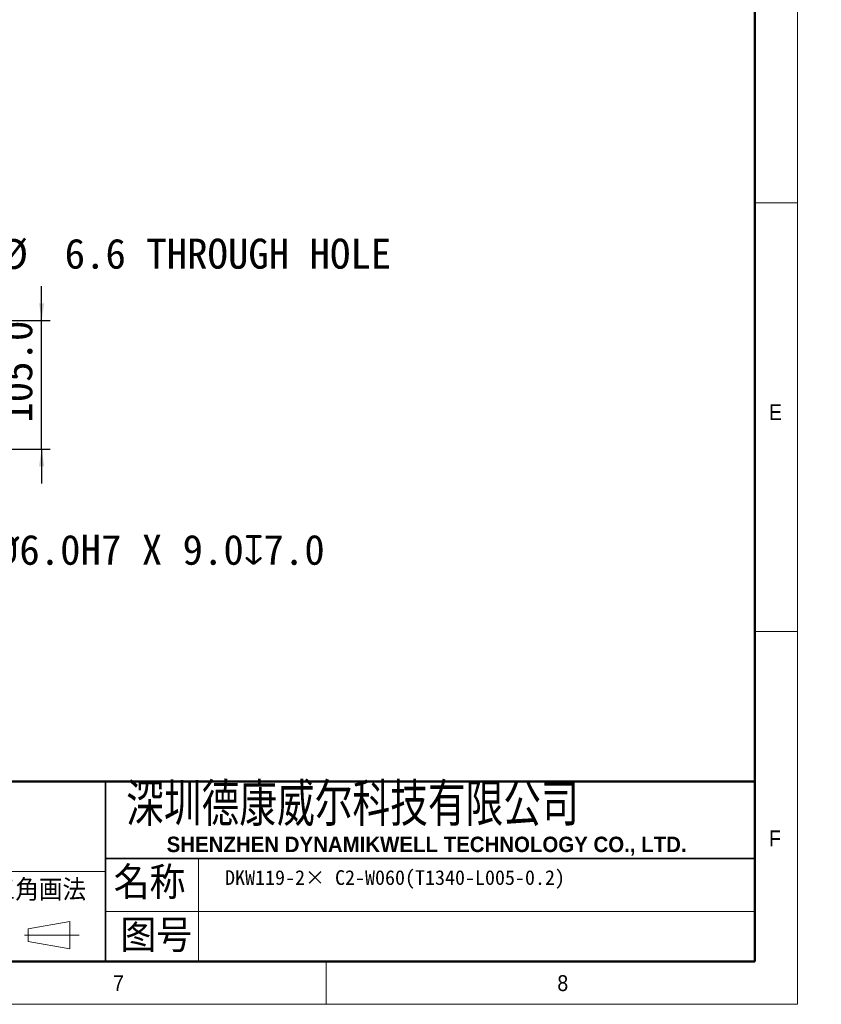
# Model space of a CAD drawing. Header units: millimetres. Extents: x 35 to 2924, y 35 to 2044.
# Tile 4 of 9: x 2270 to 2924, y 35 to 839. Entities that reach past the tile are written whole.
import ezdxf

# ---------------------------------------------------------------- set-up
doc = ezdxf.new("R2010")
doc.units = ezdxf.units.MM
doc.header["$LTSCALE"] = 7
doc.header["$PDSIZE"] = -1
doc.layers.add('DIMNS', color=7, linetype='Continuous')
doc.styles.add('SLDTEXTSTYLE1', font='txt')
doc.styles.add('SLDTEXTSTYLE3', font='Gothic.ttf', dxfattribs={"width": 0.913})
doc.styles.add('SLDTEXTSTYLE6', font='txt', dxfattribs={"bigfont": 'bigfont'})
doc.styles.add('SLDTEXTSTYLE7', font='txt', dxfattribs={"width": 0.8, "bigfont": 'bigfont'})
doc.styles.add('SLDTEXTSTYLE8', font='arialbd.ttf', dxfattribs={"width": 0.948})
doc.styles.add('SLDTEXTSTYLE9', font='txt')
doc.dimstyles.new('SLDDIMSTYLE1', dxfattribs={"dimtxt": 24.5, "dimasz": 14, "dimexe": 0, "dimexo": 0.0625, "dimgap": 6.125, "dimtad": 2, "dimdec": 1, "dimrnd": 1e-09, "dimzin": 4, "dimdsep": 46, "dimtxsty": 'SLDTEXTSTYLE9', "dimsah": 1, "dimcen": 0.09, "dimadec": 0, "dimazin": 1, "dimtfac": 1, "dimtdec": 1, "dimtmove": 0, "dimatfit": 0, "dimfxl": 0, "dimfrac": 2, "dimtolj": 1, "dimtzin": 12, "dimarcsym": 0})
doc.dimstyles.new('SLDDIMSTYLE5', dxfattribs={"dimtxt": 24.5, "dimasz": 14, "dimexe": 0, "dimexo": 0.0625, "dimgap": 6.125, "dimtad": 0, "dimtih": 1, "dimtoh": 1, "dimdec": 1, "dimrnd": 1e-09, "dimzin": 4, "dimdsep": 46, "dimtxsty": 'SLDTEXTSTYLE9', "dimsah": 1, "dimcen": 0, "dimadec": 0, "dimazin": 1, "dimtfac": 1, "dimtdec": 1, "dimtofl": 0, "dimtmove": 0, "dimatfit": 3, "dimfxl": 0, "dimfrac": 2, "dimtolj": 1, "dimtzin": 12, "dimarcsym": 0})
doc.dimstyles.new('SLDDIMSTYLE6', dxfattribs={"dimtxt": 24.5, "dimasz": 14, "dimexe": 0, "dimexo": 0.0625, "dimgap": 6.125, "dimtad": 0, "dimtih": 1, "dimtoh": 1, "dimdec": 1, "dimrnd": 1e-09, "dimzin": 12, "dimdsep": 46, "dimtxsty": 'SLDTEXTSTYLE9', "dimsah": 1, "dimcen": 0, "dimadec": 0, "dimazin": 3, "dimtfac": 1, "dimtdec": 1, "dimtofl": 0, "dimtmove": 0, "dimatfit": 3, "dimfxl": 0, "dimfrac": 2, "dimtolj": 1, "dimtzin": 12, "dimarcsym": 0})

# ---------------------------------------------------------------- blocks, each defined once
blk = doc.blocks.new('_D_13')
at = {"layer": 'DIMNS'}
for p, q in [((2287.69, 593.36), (2287.69, 621.36)), ((2182.42, 593.36), (2294.69, 593.36)), ((2287.69, 488.36), (2287.69, 593.36)), ((2182.42, 488.36), (2294.69, 488.36)), ((2287.69, 488.36), (2287.69, 460.36))]:
    blk.add_line(p, q, dxfattribs=at)
for points in [[(2287.69, 593.36), (2289.79, 607.36), (2285.59, 607.36)], [(2287.69, 488.36), (2285.59, 474.36), (2289.79, 474.36)]]:
    blk.add_solid(points, dxfattribs=at)
at = {"layer": 'DIMNS', "insert": (2255.54, 509.87), "char_height": 24.5, "attachment_point": 1, "rotation": 90, "style": 'SLDTEXTSTYLE9'}
blk.add_mtext('105.0', dxfattribs=at)
blk = doc.blocks.new('_D_15')
at = {"layer": 'Defpoints', "color": 0}
for p in [(2169.19, 540.86), (2169.33, 537.86)]:
    blk.add_point(p, dxfattribs=at)
at = {"layer": 'DIMNS', "color": 0, "lineweight": -2}
for p, q in [((2175.67, 405.67), (2170, 523.88)), ((2209.46, 405.67), (2175.67, 405.67))]:
    blk.add_line(p, q, dxfattribs=at)
at = {"layer": 'DIMNS', "color": 0}
blk.add_solid([(2172.34, 523.99), (2167.67, 523.77), (2169.33, 537.86)], dxfattribs=at)
at = {"layer": 'DIMNS', "color": 0, "insert": (2215.58, 418.38), "char_height": 24.5, "attachment_point": 1, "style": 'SLDTEXTSTYLE9'}
blk.add_mtext('\\A1;{\\fGDT|b0|i0|c134|p2;v\\fISOCPEUR|b0|i0|c134|p34;%%C}6.0H7 X 9.0{\\fGDT|b0|i0|c134|p2;x}7.0', dxfattribs=at)
blk = doc.blocks.new('_D_16')
at = {"layer": 'DIMNS'}
for p, q in [((2167.24, 596.63), (2160.2, 647.78)), ((2160.2, 647.78), (2188.2, 647.78))]:
    blk.add_line(p, q, dxfattribs=at)
blk.add_solid([(2167.24, 596.63), (2167.41, 610.78), (2163.25, 610.21)], dxfattribs=at)
at = {"layer": 'DIMNS', "char_height": 24.5, "attachment_point": 1, "style": 'SLDTEXTSTYLE9'}
for s, insert in [('34X ', (2188.2, 660.13)), ('%%c', (2251.96, 659.89)), (' 6.6 THROUGH HOLE', (2289.82, 660.13))]:
    blk.add_mtext(s, dxfattribs=dict(at, insert=insert))

msp = doc.modelspace()

# ---------------------------------------------------------------- linework, layer by layer
at = {"color": 7, "linetype": 'Continuous', "lineweight": 18}
for p, q in [((2905, 35), (2905, 2044)), ((2870, 2009), (2870, 70)), ((2870, 689.5), (2905, 689.5)), ((2870, 339.5), (2905, 339.5)), ((2415.65, 154), (2415.65, 70)), ((1926.29, 143.5), (2339.76, 143.5)), ((2339.76, 110.88), (2870, 110.88)), ((2276.67, 96.73), (2310.66, 102.61)), ((2276.67, 86.23), (2276.67, 96.73)), ((2310.66, 102.61), (2310.66, 80.22)), ((2273.64, 91.48), (2318.36, 91.48)), ((2276.67, 86.23), (2310.66, 80.22)), ((70, 70), (2870, 70)), ((861, 70), (2870, 70)), ((2520, 70), (2520, 35)), ((35, 35), (2905, 35))]:
    msp.add_line(p, q, dxfattribs=at)
at = {"color": 7, "linetype": 'Continuous', "lineweight": 50}
for p, q in [((2870, 2009), (2870, 70)), ((2870, 217), (1281, 217)), ((70, 70), (2870, 70))]:
    msp.add_line(p, q, dxfattribs=at)
at = {"color": 7, "linetype": 'Continuous', "lineweight": 35}
for p, q in [((2339.76, 217), (2339.76, 70)), ((2339.76, 154), (2870, 154))]:
    msp.add_line(p, q, dxfattribs=at)

# ---------------------------------------------------------------- texts
at = {"color": 7, "linetype": 'Continuous', "lineweight": 0, "attachment_point": 1}
for s, insert, char_height, style in [('E', (2881.67, 524.92), 12.96, 'SLDTEXTSTYLE3'), ('深圳德康威尔科技有限公司', (2356.71, 215.63), 35, 'SLDTEXTSTYLE7'), ('F', (2881.67, 176.95), 12.96, 'SLDTEXTSTYLE3'), ('SHENZHEN DYNAMIKWELL TECHNOLOGY CO., LTD.', (2389.8, 171.89), 12.6, 'SLDTEXTSTYLE8'), ('名称', (2346.56, 147.46), 26.6, 'SLDTEXTSTYLE6'), ('第三角画法', (2227.7, 137.1), 17.5, 'SLDTEXTSTYLE6'), ('图号', (2352.02, 104.28), 26.6, 'SLDTEXTSTYLE6'), ('7', (2346.02, 58.78), 12.96, 'SLDTEXTSTYLE3'), ('8', (2708.84, 58.78), 12.96, 'SLDTEXTSTYLE3')]:
    msp.add_mtext(s, dxfattribs=dict(at, insert=insert, char_height=char_height, style=style))
at = {"layer": 'DIMNS', "insert": (2437.46, 144.49), "char_height": 12, "attachment_point": 1, "style": 'SLDTEXTSTYLE1'}
msp.add_mtext('DKW119-2{\\fSimSun|b0|i0|c134|p2;× }C2-W060(T1340-L005-0.2)', dxfattribs=at)

# ---------------------------------------------------------------- dimensions: what is measured, and where the dimension line sits
at = {"layer": 'DIMNS'}
dim = msp.add_diameter_dim_2p(p1=(2168.14, 590.09), p2=(2167.24, 596.63), text='34X <> THROUGH HOLE\\P', dimstyle='SLDDIMSTYLE6', dxfattribs=at)
dim.commit()
dim.dimension.update_dxf_attribs({"geometry": '_D_16', "text_midpoint": (2390.36, 647.78), "dimtype": 163})
dim = msp.add_linear_dim(base=(2287.69, 593.36), p1=(2173.53, 488.36), p2=(2173.53, 593.36), angle=90, dimstyle='SLDDIMSTYLE1', dxfattribs=at)
dim.commit()
dim.dimension.update_dxf_attribs({"geometry": '_D_13', "text_midpoint": (2287.69, 548.9), "dimtype": 160})
dim = msp.add_radius_dim(center=(2169.19, 540.86), mpoint=(2169.33, 537.86), text='{\\fGDT|b0|i0|c134|p2;v\\fISOCPEUR|b0|i0|c134|p34;%%C}6.0H7 X 9.0{\\fGDT|b0|i0|c134|p2;x}7.0', dimstyle='SLDDIMSTYLE5', override={"dimpost": '<>'}, dxfattribs=at)
dim.commit()
dim.dimension.update_dxf_attribs({"geometry": '_D_15', "text_midpoint": (2377.57, 405.67), "dimtype": 164})

doc.saveas('drawing.dxf')
